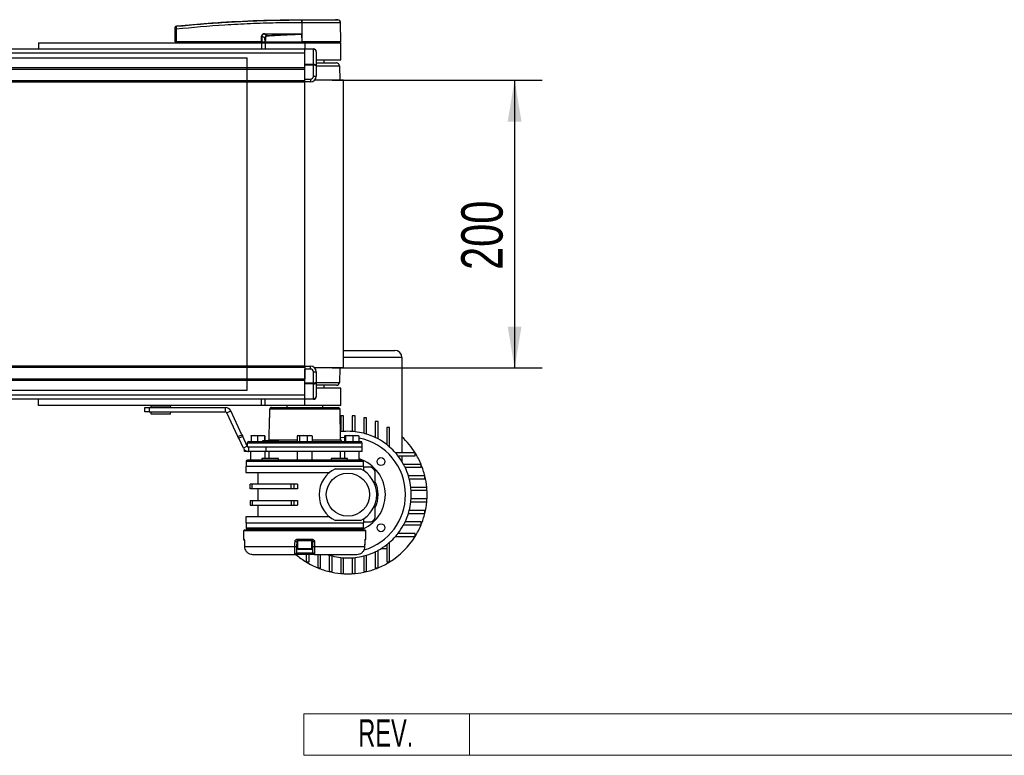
# Model space of a CAD drawing. Header units: millimetres. Extents: x 0 to 420, y 0 to 297.
# Tile 13 of 81: x 195 to 266, y 66 to 120. Entities that reach past the tile are written whole.
import ezdxf
from ezdxf.enums import TextEntityAlignment as Align

# ---------------------------------------------------------------- set-up
doc = ezdxf.new("R2010")
doc.units = ezdxf.units.MM
doc.layers.add('CARTIGLIO', color=140, linetype='Continuous')
doc.layers.add('QUOTE', color=174, linetype='Continuous')
doc.styles.add('SLDTEXTSTYLE0', font='TXT', dxfattribs={"width": 0.638298})
doc.styles.add('SLDTEXTSTYLE3', font='TXT', dxfattribs={"width": 0.75})
doc.dimstyles.new('SLDDIMSTYLE0', dxfattribs={"dimtxt": 3, "dimasz": 3, "dimexe": 0, "dimexo": 0.0625, "dimgap": 0.75, "dimtad": 1, "dimlfac": 9.583032, "dimrnd": 1e-09, "dimzin": 12, "dimdsep": 46, "dimtxsty": 'SLDTEXTSTYLE3', "dimsah": 1, "dimcen": 0.09, "dimadec": 0, "dimazin": 3, "dimtfac": 1, "dimtdec": 3, "dimtofl": 0, "dimtmove": 0, "dimatfit": 3, "dimfxl": 0, "dimfrac": 2, "dimtolj": 1, "dimtzin": 12, "dimarcsym": 0})

# ---------------------------------------------------------------- blocks, each defined once
blk = doc.blocks.new('SW_NOTE_0_27')
at = {"layer": 'CARTIGLIO', "color": 0, "insert": (2.34, 2.578), "char_height": 2, "attachment_point": 2, "style": 'SLDTEXTSTYLE0'}
blk.add_mtext('REV.', dxfattribs=at)
blk = doc.blocks.new('Cartiglio ALUSIC')
at = {"color": 161, "linetype": 'Continuous', "lineweight": 18}
for p, q in [((113.971, 150.999), (113.971, 153.999)), ((113.971, 153.999), (313.621, 153.999)), ((125.971, 153.999), (125.971, 150.999)), ((113.971, 150.999), (313.621, 150.999))]:
    blk.add_line(p, q, dxfattribs=at)
at = {"layer": 'CARTIGLIO', "color": 140}
blk.add_blockref('SW_NOTE_0_27', (117.568, 151.037), dxfattribs=at)
at = {"layer": 'CARTIGLIO', "color": 140, "style": 'SLDTEXTSTYLE0', "width": 0.638298}
for tag, height, p in [('AUTOATTR1', 3.5, (223.449, 133.7)), ('AUTOATTR2', 3.5, (221.929, 127.422)), ('AUTOATTR11', 3.5, (222.862, 121.411)), ('AUTOATTR8', 4, (219.244, 110.003)), ('AUTOATTR9', 4, (218.122, 100.423)), ('AUTOATTR0', 4, (249.033, 100.312))]:
    blk.add_attdef(tag, text='', height=height, dxfattribs=at).set_placement(p, align=Align.TOP_CENTER)
at = {"layer": 'CARTIGLIO', "color": 140}
for tag in ['AUTOATTR13', 'AUTOATTR12', 'AUTOATTR10', 'AUTOATTR7', 'AUTOATTR6', 'AUTOATTR5', 'AUTOATTR4', 'AUTOATTR3']:
    blk.add_attdef(tag, (0, 0), '', height=4, dxfattribs=at)
blk = doc.blocks.new('_D_4')
at = {"layer": 'QUOTE'}
for p, q in [((217.237, 115.124), (232.451, 115.124)), ((230.451, 115.124), (230.451, 94.254)), ((217.237, 94.254), (232.451, 94.254))]:
    blk.add_line(p, q, dxfattribs=at)
for points in [[(230.451, 115.124), (229.951, 112.124), (230.951, 112.124)], [(230.451, 94.254), (230.951, 97.254), (229.951, 97.254)]]:
    blk.add_solid(points, dxfattribs=at)
at = {"layer": 'QUOTE', "insert": (226.584, 101.364), "char_height": 3, "attachment_point": 1, "rotation": 90, "style": 'SLDTEXTSTYLE3'}
blk.add_mtext('200', dxfattribs=at)

msp = doc.modelspace()

# ---------------------------------------------------------------- linework, layer by layer
at = {"color": 7, "linetype": 'Continuous', "lineweight": 25}
for p, q in [((215.019, 119.2867), (215.0021, 119.2867)), ((215.019, 119.2867), (215.018, 117.8893)), ((215.0192, 119.5067), (215.0193, 119.5067)), ((217.6466, 119.4924), (217.4651, 119.5067)), ((217.8454, 117.8893), (217.8332, 119.2867)), ((205.846, 117.8893), (205.8541, 118.8237)), ((205.9306, 118.8237), (205.9224, 117.8893)), ((205.9304, 119.0448), (205.9303, 119.0448)), ((212.3429, 118.4813), (214.7917, 118.4813)), ((195.9322, 117.8371), (195.9322, 117.3895)), ((195.9322, 117.8371), (212.1066, 117.8371)), ((205.846, 117.8893), (205.9224, 117.8893)), ((205.8968, 117.8893), (205.8977, 117.8371)), ((212.1121, 117.8893), (205.9224, 117.8893)), ((205.9263, 117.8893), (205.9264, 117.8371)), ((212.1066, 117.8371), (212.1066, 117.3895)), ((212.1066, 117.8371), (212.3675, 117.8371)), ((212.1121, 117.8893), (212.1138, 118.3105)), ((212.1316, 117.8893), (212.1121, 117.8893)), ((212.1162, 117.8893), (212.1163, 117.8371)), ((212.1333, 118.3105), (212.1316, 117.8893)), ((212.1316, 117.8893), (212.3643, 117.8893)), ((212.3534, 118.1961), (212.1333, 118.3105)), ((212.1677, 117.8893), (212.1683, 117.8371)), ((212.3415, 118.4543), (212.525, 118.3589)), ((214.7904, 118.4543), (212.3415, 118.4543)), ((212.3675, 117.8371), (212.3675, 117.3895)), ((212.3675, 117.8371), (215.2371, 117.8371)), ((212.3723, 117.8893), (215.0175, 117.8893)), ((212.3886, 117.8893), (212.389, 117.8371)), ((215.0124, 118.4687), (215.0125, 118.4629)), ((215.0125, 118.4629), (215.0175, 117.8893)), ((215.018, 117.8893), (215.0175, 117.8893)), ((217.8454, 117.8893), (215.018, 117.8893)), ((215.0201, 117.8893), (215.0201, 117.8371)), ((215.2371, 117.8371), (217.8459, 117.8371)), ((215.2371, 117.8371), (215.2371, 117.3895)), ((217.7937, 117.8371), (217.7946, 117.8893)), ((217.8459, 116.5849), (217.8459, 117.8371)), ((58.7105, 117.1037), (215.2371, 117.1037)), ((176.2804, 117.3895), (215.2371, 117.3895)), ((215.2371, 117.3895), (215.8632, 117.3895)), ((215.2371, 117.3589), (215.2371, 117.3895)), ((215.8632, 117.3589), (215.2371, 117.3589)), ((215.2371, 116.2722), (215.2371, 117.3589)), ((215.8632, 117.3895), (215.8632, 117.3589)), ((215.8632, 116.2722), (215.8632, 117.3589)), ((216.0719, 117.1808), (216.0719, 116.1552)), ((216.0719, 116.3762), (217.5328, 116.3762)), ((216.0824, 116.5849), (217.8459, 116.5849)), ((216.6459, 116.3762), (216.6459, 116.5849)), ((58.7105, 116.0329), (215.2371, 116.0329)), ((58.7105, 115.9286), (215.2371, 115.9286)), ((215.2371, 116.2722), (215.8632, 116.2722)), ((215.2371, 116.1984), (215.2371, 116.2722)), ((215.8632, 116.1984), (215.2371, 116.1984)), ((215.2371, 115.1981), (215.2371, 116.1984)), ((215.2371, 115.0938), (215.2371, 115.9286)), ((215.8632, 116.2722), (215.8632, 116.1984)), ((215.8632, 115.4068), (215.8632, 116.1984)), ((216.0719, 116.1675), (217.7937, 116.1675)), ((216.0719, 116.1552), (216.0719, 115.4068)), ((217.8032, 115.124), (217.7937, 116.1675)), ((58.7105, 115.0938), (215.2371, 115.0938)), ((58.7105, 114.9894), (215.2371, 114.9894)), ((215.2371, 115.1981), (215.6545, 115.1981)), ((215.2371, 114.9894), (215.2371, 115.0938)), ((215.6545, 114.9894), (215.2371, 114.9894)), ((215.2371, 94.3883), (215.2371, 114.9894)), ((215.6545, 115.1981), (215.6545, 114.9894)), ((215.8632, 115.4068), (216.0719, 115.4068)), ((218.0546, 115.124), (215.9615, 115.124)), ((218.0546, 94.2538), (218.0546, 115.124)), ((218.0546, 95.5263), (221.7591, 95.5263)), ((222.2808, 95.0046), (218.0546, 95.0046)), ((222.2808, 95.0046), (222.2808, 88.0965)), ((215.2371, 94.3883), (58.7105, 94.3883)), ((215.2371, 94.284), (58.7105, 94.284)), ((215.2371, 94.3883), (215.6545, 94.3883)), ((215.2371, 94.3883), (215.2371, 94.284)), ((215.2371, 94.284), (215.2371, 93.4492)), ((215.6545, 94.1796), (215.6545, 94.3883)), ((218.0546, 94.2538), (215.9615, 94.2538)), ((217.7937, 93.2102), (217.8032, 94.2538)), ((215.6545, 94.1796), (215.2371, 94.1796)), ((215.2371, 93.1793), (215.2371, 94.1796)), ((215.8632, 93.9709), (216.0719, 93.9709)), ((215.8632, 93.1793), (215.8632, 93.9709)), ((216.0719, 93.9709), (216.0719, 93.2226)), ((215.2371, 93.4492), (58.7105, 93.4492)), ((215.2371, 93.3448), (58.7105, 93.3448)), ((215.2371, 93.1793), (215.8632, 93.1793)), ((215.2371, 93.1056), (215.2371, 93.1793)), ((215.8632, 93.1056), (215.2371, 93.1056)), ((215.2371, 92.0188), (215.2371, 93.1056)), ((215.8632, 93.1793), (215.8632, 93.1056)), ((215.8632, 92.0188), (215.8632, 93.1056)), ((216.0719, 93.2226), (216.0719, 92.197)), ((216.0719, 93.2102), (217.7937, 93.2102)), ((217.5328, 93.0015), (216.0719, 93.0015)), ((217.8459, 92.7928), (216.0824, 92.7928)), ((216.6459, 92.7928), (216.6459, 93.0015)), ((217.8459, 91.5406), (217.8459, 92.7928)), ((215.2371, 92.274), (58.7105, 92.274)), ((215.2371, 91.9883), (176.7165, 91.9883)), ((195.9322, 91.5406), (195.9322, 91.9883)), ((212.1066, 91.5406), (195.9322, 91.5406)), ((199.9475, 91.5406), (199.9475, 91.538)), ((200.7812, 91.538), (200.7812, 91.5406)), ((203.658, 91.0711), (203.658, 91.3841)), ((203.658, 91.3841), (203.9711, 91.3841)), ((203.9711, 91.3841), (203.9711, 91.0711)), ((203.9711, 91.3841), (209.4966, 91.3841)), ((204.0928, 91.5209), (204.087, 91.4113)), ((204.087, 91.4113), (205.5248, 91.4113)), ((204.1043, 91.5209), (204.0928, 91.5209)), ((205.519, 91.5209), (204.1043, 91.5209)), ((204.1192, 91.3893), (204.1079, 91.3893)), ((205.5039, 91.3893), (204.1192, 91.3893)), ((204.1693, 91.3893), (204.1693, 91.3841)), ((205.4424, 91.3841), (205.4424, 91.3893)), ((205.5248, 91.4113), (205.519, 91.5209)), ((209.4966, 91.0711), (209.4966, 91.3841)), ((212.1066, 91.5406), (212.1066, 91.9883)), ((212.3675, 91.5406), (212.1066, 91.5406)), ((212.3675, 91.5406), (212.3675, 91.9883)), ((215.2371, 91.5406), (212.3675, 91.5406)), ((212.8216, 91.3836), (217.6728, 91.3836)), ((213.9327, 91.5406), (213.9327, 91.3836)), ((215.2371, 92.0188), (215.8632, 92.0188)), ((215.2371, 91.9883), (215.2371, 92.0188)), ((215.8632, 91.9883), (215.2371, 91.9883)), ((215.2371, 91.5406), (215.2371, 91.9883)), ((217.8459, 91.5406), (215.2371, 91.5406)), ((215.8632, 92.0188), (215.8632, 91.9883)), ((216.5415, 91.3836), (216.5415, 91.5406)), ((203.9711, 91.0711), (203.658, 91.0711)), ((203.9711, 91.0711), (209.4966, 91.0711)), ((204.087, 91.0439), (204.0928, 90.9343)), ((205.5248, 91.0439), (204.087, 91.0439)), ((204.0928, 90.9343), (205.519, 90.9343)), ((204.1079, 91.0658), (205.5039, 91.0658)), ((204.1248, 90.9145), (204.1136, 90.9145)), ((205.4982, 90.9145), (204.1248, 90.9145)), ((204.1693, 91.0711), (204.1693, 91.0658)), ((205.4424, 91.0658), (205.4424, 91.0711)), ((205.519, 90.9343), (205.5248, 91.0439)), ((209.5912, 91.0108), (209.8749, 91.1431)), ((210.3971, 89.2826), (209.5912, 91.0108)), ((210.6808, 89.4149), (209.8749, 91.1431)), ((212.687, 90.8069), (212.6867, 90.807)), ((212.696, 91.2606), (212.6956, 91.2607)), ((217.798, 91.2606), (212.696, 91.2606)), ((217.8365, 89.0544), (217.798, 91.2606)), ((217.8459, 90.7859), (217.8459, 89.6321)), ((218.0546, 90.7859), (217.8459, 90.7859)), ((218.0546, 89.6511), (218.0546, 90.7859)), ((218.6807, 90.7859), (218.6807, 89.6511)), ((218.8894, 90.7859), (218.6807, 90.7859)), ((218.8894, 89.6321), (218.8894, 90.7859)), ((219.5155, 90.647), (219.5155, 89.516)), ((219.7242, 90.647), (219.5155, 90.647)), ((219.7242, 89.4568), (219.7242, 90.647)), ((212.6648, 90.6019), (212.6378, 89.0544)), ((212.6666, 90.6019), (212.6648, 90.6019)), ((220.3503, 90.3748), (220.3503, 89.2117)), ((220.559, 90.3748), (220.3503, 90.3748)), ((220.559, 89.1051), (220.559, 90.3748)), ((221.1851, 89.947), (221.1851, 88.6957)), ((221.3938, 89.947), (221.1851, 89.947)), ((221.3938, 88.5234), (221.3938, 89.947)), ((210.3971, 89.2826), (210.6808, 89.4149)), ((210.4567, 89.1548), (210.3971, 89.2826)), ((210.7404, 89.2871), (210.4567, 89.1548)), ((210.6808, 89.4149), (210.7404, 89.2871)), ((211.0729, 88.5742), (210.7404, 89.2871)), ((211.5802, 89.3487), (211.3482, 89.3216)), ((211.3482, 89.3216), (211.3482, 88.9313)), ((211.365, 89.3487), (211.5802, 89.3487)), ((211.8122, 89.3216), (211.5802, 89.3487)), ((211.5802, 89.3487), (212.061, 89.3487)), ((212.061, 89.3487), (211.8122, 89.3216)), ((211.8122, 89.3216), (211.8122, 88.9313)), ((212.3097, 89.3216), (212.061, 89.3487)), ((212.061, 89.3487), (212.3265, 89.3487)), ((212.3097, 89.3216), (212.3097, 88.9835)), ((212.3282, 89.3484), (212.3273, 89.3487)), ((212.3432, 89.3216), (212.3432, 88.9835)), ((214.6925, 89.3216), (214.6925, 88.9313)), ((214.7555, 89.3487), (214.7297, 89.3394)), ((214.7555, 89.3487), (214.7799, 89.3487)), ((214.7799, 89.3487), (215.1397, 89.3487)), ((215.1397, 89.3487), (214.8674, 89.3216)), ((214.8674, 89.3216), (214.8674, 88.9313)), ((215.4121, 89.3216), (215.1397, 89.3487)), ((215.1397, 89.3487), (215.5969, 89.3487)), ((215.5969, 89.3487), (215.4121, 89.3216)), ((215.4121, 89.3216), (215.4121, 88.9313)), ((215.7818, 89.3216), (215.5969, 89.3487)), ((215.5969, 89.3487), (215.7187, 89.3487)), ((215.7445, 89.3394), (215.7187, 89.3487)), ((215.7818, 89.3216), (215.7818, 88.9313)), ((217.8264, 89.6298), (217.8459, 89.6321)), ((218.1086, 89.3216), (218.1086, 88.9313)), ((218.1531, 89.3487), (218.4576, 89.3487)), ((218.4576, 89.3487), (218.1976, 89.3216)), ((218.1976, 89.3216), (218.1976, 88.9313)), ((218.7176, 89.3216), (218.4576, 89.3487)), ((218.4576, 89.3487), (218.933, 89.3487)), ((218.933, 89.3487), (218.7176, 89.3216)), ((218.7176, 89.3216), (218.7176, 88.9313)), ((219.1485, 89.3216), (218.933, 89.3487)), ((218.933, 89.3487), (219.1099, 89.3487)), ((219.1164, 89.3465), (219.1101, 89.3487)), ((219.1485, 89.3216), (219.1485, 88.9313)), ((210.7891, 88.4419), (210.4567, 89.1548)), ((211.0729, 88.5742), (210.7891, 88.4419)), ((211.0682, 88.8083), (211.0644, 88.5922)), ((219.406, 88.8083), (211.0682, 88.8083)), ((211.1674, 88.5139), (211.152, 88.5139)), ((211.1674, 88.5139), (211.1674, 88.2009)), ((212.4172, 88.5139), (211.1674, 88.5139)), ((211.1934, 88.9313), (219.2808, 88.9313)), ((212.1808, 88.9835), (212.1799, 88.9313)), ((212.1902, 88.9835), (212.1808, 88.9835)), ((212.1902, 88.9835), (212.1896, 88.9313)), ((212.286, 88.9835), (212.1902, 88.9835)), ((212.286, 88.9835), (212.2853, 88.9313)), ((212.321, 88.9835), (212.286, 88.9835)), ((212.321, 88.9835), (212.3213, 88.9313)), ((212.5713, 88.9835), (212.321, 88.9835)), ((219.4112, 88.5139), (212.4148, 88.5139)), ((212.4172, 88.5139), (212.4172, 88.2009)), ((219.4112, 88.5139), (212.4172, 88.5139)), ((212.5815, 88.9835), (212.5806, 88.9313)), ((212.5896, 88.9835), (212.5889, 88.9313)), ((212.6378, 89.0544), (214.6925, 89.0544)), ((212.6664, 88.9835), (212.6655, 88.9313)), ((212.6757, 88.9835), (212.6664, 88.9835)), ((212.6757, 88.9835), (212.6751, 88.9313)), ((212.7083, 88.9835), (212.6757, 88.9835)), ((212.7083, 88.9835), (212.7076, 88.9313)), ((212.7603, 88.9835), (212.7083, 88.9835)), ((212.7603, 88.9835), (212.7612, 88.9313)), ((212.833, 88.9835), (212.7603, 88.9835)), ((212.833, 88.9835), (212.8338, 88.9313)), ((212.8354, 88.9835), (212.833, 88.9835)), ((212.8364, 88.9313), (212.8354, 88.9835)), ((213.3296, 88.9313), (213.3287, 88.9835)), ((215.7818, 89.0544), (217.8365, 89.0544)), ((219.4112, 88.5139), (219.406, 88.8083)), ((219.4112, 88.2009), (219.4112, 88.5139)), ((210.8715, 88.2009), (210.8715, 88.3278)), ((210.9758, 88.2009), (210.8715, 88.2009)), ((210.9758, 88.2515), (210.9758, 88.2009)), ((211.1674, 88.2009), (210.9758, 88.2009)), ((212.4172, 88.2009), (211.1674, 88.2009)), ((211.2979, 88.2009), (211.2979, 87.5748)), ((212.3622, 87.6791), (212.3622, 88.2009)), ((219.4112, 88.2009), (212.4172, 88.2009)), ((212.6347, 88.2009), (212.6347, 87.6791)), ((214.6893, 88.2009), (214.6893, 87.5748)), ((215.785, 87.5748), (215.785, 88.2009)), ((217.8395, 87.6791), (217.8395, 88.2009)), ((218.112, 88.2009), (218.112, 87.6791)), ((219.1764, 87.5748), (219.1764, 88.2009)), ((223.2443, 88.0965), (221.8207, 88.0965)), ((221.993, 87.8878), (223.2443, 87.8878)), ((222.2808, 87.8878), (222.2808, 87.4721)), ((223.2443, 87.8878), (223.2443, 88.0965)), ((210.9587, 87.1052), (210.9587, 86.6878)), ((219.5155, 87.1052), (210.9587, 87.1052)), ((210.9848, 87.4704), (210.9848, 87.1052)), ((219.4894, 87.4704), (210.9848, 87.4704)), ((212.1283, 87.6791), (212.1283, 87.5748)), ((213.3284, 87.6791), (212.1283, 87.6791)), ((213.3284, 87.5748), (213.3284, 87.6791)), ((217.1459, 87.6791), (217.1459, 87.5748)), ((218.3459, 87.6791), (217.1459, 87.6791)), ((218.3459, 87.5748), (218.3459, 87.6791)), ((219.4894, 87.1052), (219.4894, 87.4704)), ((219.5155, 86.8134), (219.5155, 87.1052)), ((223.6721, 87.2617), (222.4024, 87.2617)), ((223.6721, 87.053), (223.6721, 87.2617)), ((210.9587, 86.6878), (217.0487, 86.6878)), ((211.8457, 86.6878), (211.8457, 85.8321)), ((217.4579, 86.9487), (219.2774, 86.9487)), ((222.509, 87.053), (223.6721, 87.053)), ((223.9443, 86.4269), (222.7541, 86.4269)), ((223.9443, 86.2182), (223.9443, 86.4269)), ((211.2718, 85.4982), (211.2718, 85.8321)), ((211.4265, 85.8321), (211.2718, 85.8321)), ((211.4265, 85.4982), (211.4265, 85.8321)), ((214.2584, 85.8321), (211.4265, 85.8321)), ((214.2584, 85.4982), (214.2584, 85.8321)), ((214.4466, 85.8321), (214.2584, 85.8321)), ((214.4466, 85.8321), (214.4466, 85.4982)), ((214.724, 85.8321), (214.4466, 85.8321)), ((214.724, 85.8321), (214.724, 85.4982)), ((222.8133, 86.2182), (223.9443, 86.2182)), ((211.4265, 85.4982), (211.2718, 85.4982)), ((214.2584, 85.4982), (211.4265, 85.4982)), ((211.8457, 85.4982), (211.8457, 84.6425)), ((214.4466, 85.4982), (214.2584, 85.4982)), ((214.724, 85.4982), (214.4466, 85.4982)), ((224.0832, 85.5921), (222.9294, 85.5921)), ((222.9484, 85.3834), (224.0832, 85.3834)), ((224.0832, 85.3834), (224.0832, 85.5921)), ((211.2718, 84.6425), (211.2718, 84.3086)), ((211.2718, 84.6425), (211.4265, 84.6425)), ((211.2718, 84.3086), (211.4265, 84.3086)), ((211.4265, 84.6425), (211.4265, 84.3086)), ((211.4265, 84.6425), (214.2584, 84.6425)), ((211.4265, 84.3086), (214.2584, 84.3086)), ((211.8457, 84.3086), (211.8457, 83.4529)), ((214.2584, 84.6425), (214.2584, 84.3086)), ((214.2584, 84.6425), (214.4466, 84.6425)), ((214.2584, 84.3086), (214.4466, 84.3086)), ((214.4466, 84.6425), (214.4466, 84.3086)), ((214.4466, 84.6425), (214.724, 84.6425)), ((214.4466, 84.3086), (214.724, 84.3086)), ((214.724, 84.6425), (214.724, 84.3086)), ((222.9294, 84.5486), (224.0832, 84.5486)), ((224.0832, 84.7573), (222.9484, 84.7573)), ((224.0832, 84.5486), (224.0832, 84.7573)), ((222.7541, 83.7138), (223.9443, 83.7138)), ((223.9443, 83.9225), (222.8133, 83.9225)), ((223.9443, 83.7138), (223.9443, 83.9225)), ((210.9587, 83.4529), (210.9587, 83.0355)), ((217.0487, 83.4529), (210.9587, 83.4529)), ((210.9587, 83.0355), (215.2371, 83.0355)), ((210.9848, 83.0355), (210.9848, 82.6703)), ((215.2371, 83.0355), (219.5155, 83.0355)), ((219.2774, 83.192), (217.4579, 83.192)), ((219.4894, 82.6703), (219.4894, 83.0355)), ((219.5155, 83.0355), (219.5155, 83.3273)), ((222.4024, 82.879), (223.6721, 82.879)), ((223.6721, 83.0877), (222.509, 83.0877)), ((223.6721, 82.879), (223.6721, 83.0877)), ((210.8027, 82.4616), (210.8081, 81.8346)), ((210.8027, 82.4616), (219.6716, 82.4616)), ((210.8544, 82.5138), (210.8544, 82.4616)), ((210.8544, 82.5138), (219.6199, 82.5138)), ((210.9848, 82.6703), (219.4894, 82.6703)), ((211.2979, 82.5659), (211.2979, 82.5138)), ((212.1283, 82.5659), (212.1283, 82.5138)), ((213.3284, 82.5138), (213.3284, 82.5659)), ((214.6893, 82.5659), (214.6893, 82.5138)), ((215.785, 82.5138), (215.785, 82.5659)), ((217.1459, 82.5659), (217.1459, 82.5138)), ((218.3459, 82.5138), (218.3459, 82.5659)), ((219.1764, 82.5138), (219.1764, 82.5659)), ((219.6199, 82.4616), (219.6199, 82.5138)), ((219.6661, 81.8346), (219.6716, 82.4616)), ((223.2443, 82.2529), (221.993, 82.2529)), ((223.2443, 82.0442), (223.2443, 82.2529)), ((210.8081, 81.8346), (210.8417, 81.8346)), ((210.8646, 81.6804), (210.8659, 81.6808)), ((210.8654, 81.6802), (210.8697, 81.3086)), ((214.6535, 81.6799), (214.647, 81.3078)), ((214.7154, 81.6799), (214.6535, 81.6799)), ((214.6929, 81.8346), (215.7814, 81.8346)), ((215.7686, 81.7311), (214.7057, 81.7311)), ((214.7154, 81.7311), (214.7154, 81.1676)), ((215.7589, 81.1676), (215.7589, 81.7311)), ((215.8207, 81.6799), (215.7589, 81.6799)), ((215.8272, 81.3078), (215.8207, 81.6799)), ((219.6045, 81.3082), (219.6089, 81.6802)), ((219.6084, 81.6808), (219.6097, 81.6804)), ((219.6325, 81.8346), (219.6661, 81.8346)), ((221.1851, 81.445), (221.1851, 80.1937)), ((221.3938, 80.1937), (221.3938, 81.6173)), ((221.8207, 82.0442), (223.2443, 82.0442)), ((210.8697, 81.3084), (210.8697, 81.3082)), ((210.8702, 81.3087), (214.5259, 81.3087)), ((211.4513, 80.7398), (214.5346, 80.7398)), ((215.9397, 80.7398), (214.5346, 80.7398)), ((214.6389, 80.8423), (215.8353, 80.8423)), ((214.7154, 81.1676), (215.7485, 81.1676)), ((215.6963, 81.105), (214.778, 81.105)), ((215.3415, 80.7398), (215.3415, 80.1937)), ((215.5502, 80.1937), (215.5502, 80.7398)), ((215.7485, 81.1676), (215.7589, 81.1676)), ((215.9397, 80.7398), (219.023, 80.7398)), ((215.9483, 81.3087), (219.604, 81.3087)), ((216.1763, 80.7398), (216.1763, 79.7659)), ((216.385, 79.7659), (216.385, 80.7398)), ((217.0111, 80.6839), (217.0111, 79.4937)), ((219.7242, 79.4937), (219.7242, 80.6839)), ((220.3503, 80.929), (220.3503, 79.7659)), ((220.559, 79.7659), (220.559, 81.0356)), ((220.7694, 81.1572), (221.1851, 81.1572)), ((215.3415, 80.1937), (215.5502, 80.1937)), ((217.2198, 79.4937), (217.2198, 80.6247)), ((217.8459, 80.5086), (217.8459, 79.3548)), ((218.0546, 79.3548), (218.0546, 80.4896)), ((218.6807, 80.4896), (218.6807, 79.3548)), ((218.8894, 79.3548), (218.8894, 80.5086)), ((219.5155, 80.6247), (219.5155, 79.4937)), ((221.1851, 80.1937), (221.3938, 80.1937)), ((216.1763, 79.7659), (216.385, 79.7659)), ((217.0111, 79.4937), (217.2198, 79.4937)), ((217.8459, 79.3548), (218.0546, 79.3548)), ((218.6807, 79.3548), (218.8894, 79.3548)), ((219.5155, 79.4937), (219.7242, 79.4937)), ((220.3503, 79.7659), (220.559, 79.7659))]:
    msp.add_line(p, q, dxfattribs=at)
at = {"color": 7, "linetype": 'Continuous'}
for p, q in [((62.8845, 116.7414), (211.0631, 116.7414)), ((211.0631, 92.6363), (211.0631, 116.7414)), ((62.8845, 92.6363), (211.0631, 92.6363))]:
    msp.add_line(p, q, dxfattribs=at)
at = {"color": 7, "linetype": 'Continuous', "lineweight": 25, "flags": 128}
for points in [[(214.7904, 118.4543), (214.9148, 118.4592), (215.0125, 118.4629)], [(212.6956, 91.2607), (212.6894, 90.9431), (212.6867, 90.807)], [(212.696, 91.2606), (212.694, 91.1562), (212.687, 90.8069)], [(217.8337, 89.2101), (217.8795, 89.2158), (218.1086, 89.2364)], [(210.8654, 81.6802), (210.8647, 81.6804), (210.8646, 81.6804)], [(210.8659, 81.6808), (210.8683, 81.4721), (210.8702, 81.3087)], [(214.5259, 81.3087), (214.5296, 81.5174), (214.5326, 81.6808)], [(215.9417, 81.6808), (215.9454, 81.4721), (215.9483, 81.3087)], [(219.604, 81.3087), (219.6064, 81.5174), (219.6084, 81.6808)], [(219.6097, 81.6804), (219.6095, 81.6804), (219.6089, 81.6802)], [(210.8697, 81.3082), (210.8691, 81.3083), (210.8702, 81.3087)], [(219.604, 81.3087), (219.6052, 81.3083), (219.6045, 81.3082)]]:
    msp.add_lwpolyline(points, dxfattribs=at)
at = {"color": 7, "linetype": 'Continuous', "lineweight": 25}
for centre, radius in [((220.7657, 87.4684), 0.287), ((218.3677, 85.0704), 1.5653), ((220.7657, 82.6723), 0.287)]:
    msp.add_circle(centre, radius, dxfattribs=at)
for centre, radius, start, end in [((215.7859, 119.3308), 0.7851, 168.120168, 183.219012), ((219.2511, 119.0098), 4.2609, 173.303191, 173.496611), ((215.803, 119.3303), 0.7852, 168.081743, 183.180073), ((217.6246, 119.2848), 0.2087, 0.500011, 83.923128), ((205.8924, 116.5134), 2.3105, 89.051899, 90.948101), ((205.9384, 118.946), 0.0832, 96.104195, 179.384141), ((212.1267, 118.4785), 0.2162, 353.585658, 0.74759), ((214.5755, 118.4785), 0.2162, 353.585658, 0.74759), ((212.1235, 120.9683), 2.6578, 269.78976, 270.21024), ((140.4508, 114.8755), 72.1583, 2.731259, 2.766996), ((215.8632, 117.1808), 0.2087, 0, 90), ((217.5328, 116.1675), 0.2087, 0, 90), ((215.6545, 115.4068), 0.2087, 270, 0), ((215.6545, 115.4068), 0.4174, 270, 0), ((221.7591, 95.0046), 0.5218, 0, 90), ((215.6545, 93.9709), 0.4174, 0, 90), ((215.6545, 93.9709), 0.2087, 0, 90), ((217.5328, 93.2102), 0.2087, 270, 0), ((215.8632, 92.197), 0.2087, 270, 0), ((204.1079, 91.4102), 0.0209, 177, 270), ((204.1136, 91.5198), 0.0209, 90, 177), ((205.4982, 91.5198), 0.0209, 3, 90), ((205.5039, 91.4102), 0.0209, 270, 3), ((209.4966, 90.9667), 0.4174, 25, 90), ((217.6728, 91.2584), 0.1252, 1, 90), ((204.1079, 91.045), 0.0209, 90, 183), ((204.1136, 90.9354), 0.0209, 183, 270), ((205.4982, 90.9354), 0.0209, 270, 357), ((205.5039, 91.045), 0.0209, 357, 90), ((209.4966, 90.9667), 0.1044, 25, 90), ((212.7188, 90.601), 0.0522, 156.033714, 179.001595), ((218.3677, 85.0704), 4.5914, 93.909564, 96.524979), ((218.3677, 85.0704), 4.5914, 86.090436, 93.909564), ((218.3677, 85.0704), 4.5914, 83.475021, 86.090436), ((218.3677, 85.0704), 4.5914, 75.522488, 83.475021), ((218.3677, 85.0704), 4.5914, 72.815204, 75.522488), ((218.3677, 85.0704), 4.5914, 64.416998, 72.815204), ((218.3677, 85.0704), 4.5914, 61.492569, 64.416998), ((218.3677, 85.0704), 5.7393, 31.821369, 47.014114), ((211.1934, 88.8061), 0.1252, 90, 179), ((212.5126, 89.0566), 0.1252, 324.314665, 359), ((217.9617, 89.0566), 0.1252, 181, 270), ((218.3677, 85.0704), 4.174, 0, 79.218646), ((219.2808, 88.8061), 0.1252, 1, 90), ((218.3677, 85.0704), 4.5914, 52.147097, 61.492569), ((218.3677, 85.0704), 4.5914, 48.769423, 52.147097), ((218.3677, 85.0704), 4.5914, 41.230577, 48.769423), ((218.3677, 85.0704), 4.5914, 37.852903, 41.230577), ((218.3677, 85.0704), 4.5914, 28.507431, 37.852903), ((218.3677, 85.0704), 5.7393, 22.446351, 31.821369), ((211.0892, 87.4704), 0.1044, 90, 180), ((218.3677, 85.0704), 2.7131, 0, 72.657865), ((219.3851, 87.4704), 0.1044, 0, 90), ((218.3677, 85.0704), 4.5914, 25.583002, 28.507431), ((218.3677, 85.0704), 5.7393, 13.672018, 22.446351), ((218.3677, 85.0704), 2.087, 115.841933, 244.158067), ((218.3677, 85.0704), 2.087, 295.841933, 64.158067), ((218.3677, 85.0704), 2.6088, 40.535802, 49.464198), ((218.3677, 85.0704), 4.5914, 17.184796, 25.583002), ((218.3677, 85.0704), 4.5914, 14.477512, 17.184796), ((218.3677, 85.0704), 5.7393, 5.215909, 13.672018), ((218.3677, 85.0704), 2.1914, 334.791235, 25.208765), ((218.3677, 85.0704), 4.5914, 6.524979, 14.477512), ((218.3677, 85.0704), 2.7131, 289.557214, 0), ((218.3677, 85.0704), 4.174, 286.403256, 0), ((218.3677, 85.0704), 4.5914, 3.909564, 6.524979), ((218.3677, 85.0704), 4.5914, 356.090436, 3.909564), ((218.3677, 85.0704), 5.7393, 354.784091, 5.215909), ((218.3677, 85.0704), 4.5914, 345.522488, 353.475021), ((218.3677, 85.0704), 4.5914, 353.475021, 356.090436), ((218.3677, 85.0704), 5.7393, 346.327982, 354.784091), ((218.3677, 85.0704), 4.5914, 334.416998, 342.815204), ((218.3677, 85.0704), 4.5914, 342.815204, 345.522488), ((218.3677, 85.0704), 5.7393, 337.553649, 346.327982), ((218.3677, 85.0704), 2.6088, 310.535802, 319.464198), ((218.3677, 85.0704), 4.5914, 322.147097, 331.492569), ((218.3677, 85.0704), 4.5914, 331.492569, 334.416998), ((218.3677, 85.0704), 5.7393, 328.178631, 337.553649), ((211.0892, 82.6703), 0.1044, 180, 270), ((219.3851, 82.6703), 0.1044, 270, 0), ((218.3677, 85.0704), 4.5914, 318.769423, 322.147097), ((210.9125, 81.8355), 0.1044, 180.5, 239.656256), ((210.9466, 81.8354), 0.105, 180.483929, 208.017591), ((214.6135, 84.3999), 2.7204, 268.294895, 270.84236), ((214.9123, 81.8092), 0.2209, 173.421252, 200.711868), ((215.5619, 81.8092), 0.2209, 339.288132, 6.578748), ((215.8607, 84.3999), 2.7204, 269.15764, 271.705105), ((219.5618, 81.8355), 0.1044, 300.228465, 359.5), ((219.5276, 81.8354), 0.105, 332.086988, 359.516), ((218.3677, 85.0704), 4.5914, 298.507431, 307.852903), ((218.3677, 85.0704), 4.5914, 307.852903, 311.230577), ((218.3677, 85.0704), 4.5914, 311.230577, 318.769423), ((218.3677, 85.0704), 5.7393, 301.821369, 328.178631), ((214.6069, 84.0254), 2.7179, 268.292536, 270.845926), ((214.5346, 80.8441), 0.1044, 270, 359), ((218.3677, 85.0704), 5.7393, 228.985668, 238.178631), ((214.778, 81.1676), 0.0626, 180, 270), ((215.6963, 81.1676), 0.0626, 270, 0), ((215.8673, 84.0254), 2.7179, 269.154074, 271.707464), ((215.9397, 80.8441), 0.1044, 181, 270), ((218.3677, 85.0704), 4.5914, 250.592957, 252.815204), ((218.3677, 85.0704), 4.5914, 252.815204, 255.522488), ((218.3677, 85.0704), 4.5914, 284.477512, 287.184796), ((218.3677, 85.0704), 4.5914, 287.184796, 295.583002), ((218.3677, 85.0704), 4.5914, 295.583002, 298.507431), ((218.3677, 85.0704), 5.7393, 238.178631, 247.553649), ((218.3677, 85.0704), 4.5914, 255.522488, 263.475021), ((218.3677, 85.0704), 4.5914, 263.475021, 266.090436), ((218.3677, 85.0704), 4.5914, 266.090436, 273.909564), ((218.3677, 85.0704), 4.5914, 273.909564, 276.524979), ((218.3677, 85.0704), 4.5914, 276.524979, 284.477512), ((218.3677, 85.0704), 5.7393, 292.446351, 301.821369), ((218.3677, 85.0704), 5.7393, 247.553649, 256.327982), ((218.3677, 85.0704), 5.7393, 256.327982, 264.784091), ((218.3677, 85.0704), 5.7393, 264.784091, 275.215909), ((218.3677, 85.0704), 5.7393, 275.215909, 283.672018), ((218.3677, 85.0704), 5.7393, 283.672018, 292.446351)]:
    msp.add_arc(centre, radius, start, end, dxfattribs=at)
for centre, major_axis, ratio, start_param, end_param in [((212.4841, 118.2042), (0.3548, -0.1745), 0.6067254, 2.2520057, 3.4288926), ((212.4814, 118.2044), (0.3357, -0.1662), 0.5569608, 2.2532184, 3.4301053), ((212.6115, 118.1368), (0.2391, -0.1272), 0.7705823, 2.3011388, 3.4780257), ((212.6115, 118.1373), (0.2087, -0.1103), 0.6630178, 2.2990506, 3.4759374), ((215.8632, 117.1808), (0.2087, 0), 0.8535534, 0, 1.5707963), ((215.8632, 116.1552), (0.2087, 0), 0.5606602, 0, 1.5707963), ((215.8632, 116.1552), (0.2087, 0), 0.2071068, 0, 1.5707963), ((215.8632, 93.2226), (0.2087, 0), 0.2071068, 4.712389, 6.2831853), ((215.8632, 93.2226), (0.2087, 0), 0.5606602, 4.712389, 6.2831853), ((215.8632, 92.197), (0.2087, 0), 0.8535534, 4.712389, 6.2831853)]:
    msp.add_ellipse(centre, major_axis=major_axis, ratio=ratio, start_param=start_param, end_param=end_param, dxfattribs=at)
for points, knots in [([(205.9296, 119.0287), (207.1047, 119.136), (208.8957, 119.2994), (211.309, 119.4196), (213.1637, 119.4834), (214.3982, 119.4833), (215.0176, 119.4924), (215.0176, 119.4924)], [0, 0, 0, 0, 0.3887669, 0.5925279, 0.7962893, 0.9999993, 1, 1, 1, 1]), ([(205.9304, 119.0448), (205.9654, 119.0483), (206.1817, 119.0703), (207.1309, 119.1629), (209.0811, 119.3222), (211.8949, 119.4753), (213.9773, 119.4963), (215.0192, 119.5067)], [0, 0, 0, 0, 0.0117013, 0.0722088, 0.3141935, 0.6568871, 1, 1, 1, 1]), ([(215.0021, 119.2867), (214.3853, 119.2829), (213.1518, 119.2752), (211.3022, 119.2148), (208.8927, 119.0937), (207.1044, 118.9307), (205.9306, 118.8237)], [0, 0, 0, 0, 0.2036202, 0.4072406, 0.6109477, 1, 1, 1, 1]), ([(215.0176, 119.4924), (215.0176, 119.4924), (215.0233, 119.4924), (215.029, 119.4924), (215.0347, 119.4924)], [0, 0, 0, 0, 0.0003655, 1, 1, 1, 1]), ([(217.8332, 119.2867), (217.8263, 119.2867), (217.8123, 119.2867), (217.6991, 119.2868), (217.52, 119.2866), (217.2766, 119.2867), (216.9732, 119.2867), (216.6234, 119.2866), (216.2309, 119.2868), (215.8266, 119.2867), (215.4172, 119.2867), (215.1527, 119.2867), (215.019, 119.2867)], [0, 0, 0, 0, 0.100465, 0.2038434, 0.3043094, 0.4076889, 0.5081552, 0.611535, 0.7120023, 0.8153833, 0.9066108, 1, 1, 1, 1]), ([(215.0193, 119.5067), (215.1742, 119.5067), (215.4845, 119.5067), (215.9417, 119.5067), (216.3666, 119.5067), (216.7444, 119.5067), (217.0556, 119.5067), (217.2878, 119.5067), (217.4378, 119.5067), (217.456, 119.5067), (217.4651, 119.5067)], [0, 0, 0, 0, 0.1248804, 0.2501396, 0.3746494, 0.4998125, 0.6247642, 0.7495577, 0.8749238, 1, 1, 1, 1]), ([(215.0347, 119.4924), (215.1574, 119.4924), (215.4027, 119.4924), (215.781, 119.4924), (216.1574, 119.4924), (216.5206, 119.4923), (216.8466, 119.4924), (217.1278, 119.4924), (217.3545, 119.4924), (217.521, 119.4925), (217.6264, 119.4924), (217.6399, 119.4924), (217.6466, 119.4924)], [0, 0, 0, 0, 0.0923036, 0.1846071, 0.2865385, 0.3884688, 0.490398, 0.5923288, 0.694247, 0.7961664, 0.8980845, 1, 1, 1, 1]), ([(205.8541, 118.8237), (205.8542, 118.8286), (205.8543, 118.8475), (205.8546, 118.8796), (205.8549, 118.9138), (205.8551, 118.9387), (205.8552, 118.9442), (205.8552, 118.9469)], [0, 0, 0, 0, 0.0821077, 0.3116546, 0.5407071, 0.7703697, 1, 1, 1, 1]), ([(205.8552, 118.9469), (205.8553, 118.9529), (205.8553, 118.9611), (205.8553, 118.9621), (205.8553, 118.9624)], [0, 0, 0, 0, 0.7365741, 1, 1, 1, 1]), ([(205.8553, 118.9624), (205.8555, 118.9653), (205.856, 118.9777), (205.8624, 118.9991), (205.8792, 119.0222), (205.9026, 119.0391), (205.921, 119.0429), (205.9303, 119.0448)], [0, 0, 0, 0, 0.0716067, 0.3068114, 0.5378745, 0.7689372, 1, 1, 1, 1]), ([(205.9296, 119.0287), (205.929, 119.0241), (205.9278, 119.0149), (205.9273, 118.9734), (205.9279, 118.9166), (205.9293, 118.8633), (205.9303, 118.8319), (205.9306, 118.8237)], [0, 0, 0, 0, 0.2296881, 0.4595969, 0.6887793, 0.9180889, 1, 1, 1, 1]), ([(205.9303, 119.0448), (205.9302, 119.0445), (205.93, 119.0433), (205.9298, 119.0349), (205.9296, 119.0287)], [0, 0, 0, 0, 0.2638842, 1, 1, 1, 1]), ([(214.7917, 118.4813), (214.813, 118.4811), (214.8762, 118.4805), (214.9505, 118.4807), (215.002, 118.4707), (215.0124, 118.4687)], [0, 0, 0, 0, 0.2892673, 0.8568296, 1, 1, 1, 1]), ([(212.3534, 118.1961), (212.3595, 118.1961), (212.3705, 118.1961), (212.3843, 118.1961), (212.3903, 118.1961)], [0, 0, 0, 0, 0.56, 1, 1, 1, 1]), ([(212.3643, 117.8893), (212.3609, 117.9465), (212.3549, 118.0486), (212.3539, 118.1511), (212.3534, 118.1961)], [0, 0, 0, 0, 0.560586, 1, 1, 1, 1]), ([(212.3643, 117.8893), (212.365, 117.8893), (212.3667, 117.8893), (212.3695, 117.8893), (212.3715, 117.8893), (212.3723, 117.8893)], [0, 0, 0, 0, 0.3193957, 0.7481913, 1, 1, 1, 1]), ([(212.3903, 118.1961), (212.3887, 118.1388), (212.3858, 118.0363), (212.3764, 117.9343), (212.3723, 117.8893)], [0, 0, 0, 0, 0.55939227, 1, 1, 1, 1]), ([(212.525, 118.3589), (212.9478, 118.3781), (213.7029, 118.4122), (214.4581, 118.4414), (214.7904, 118.4543)], [0, 0, 0, 0, 0.5599741, 1, 1, 1, 1]), ([(215.0125, 118.4629), (214.5487, 118.432), (213.7206, 118.3767), (212.8918, 118.3331), (212.5272, 118.314)], [0, 0, 0, 0, 0.5600269, 1, 1, 1, 1]), ([(212.8216, 91.3836), (212.8074, 91.3822), (212.7789, 91.3794), (212.7411, 91.3575), (212.7127, 91.3253), (212.6984, 91.2908), (212.6966, 91.2687), (212.696, 91.2606)], [0, 0, 0, 0, 0.2189584, 0.4381181, 0.6570378, 0.8747776, 1, 1, 1, 1]), ([(212.687, 90.8069), (212.6863, 90.7836), (212.6848, 90.7367), (212.6794, 90.675), (212.6735, 90.6287), (212.6689, 90.6051), (212.6672, 90.6027), (212.6666, 90.6019)], [0, 0, 0, 0, 0.2140331, 0.4289877, 0.6464901, 0.8661248, 1, 1, 1, 1]), ([(212.6866, 90.807), (212.6866, 90.806), (212.6864, 90.7809), (212.6838, 90.731), (212.6783, 90.6684), (212.6735, 90.6337), (212.6706, 90.6198), (212.6707, 90.6201), (212.6707, 90.6202)], [0, 0, 0, 0, 0.0115449, 0.2765138, 0.5475708, 0.8217766, 0.9533142, 1, 1, 1, 1]), ([(211.3482, 89.3216), (211.3485, 89.3225), (211.354, 89.3391), (211.3596, 89.344), (211.365, 89.3487)], [0, 0, 0, 0, 0.0529743, 1, 1, 1, 1]), ([(212.3265, 89.3487), (212.3211, 89.344), (212.3155, 89.3391), (212.31, 89.3225), (212.3097, 89.3216)], [0, 0, 0, 0, 0.9470257, 1, 1, 1, 1]), ([(212.3432, 89.3216), (212.3421, 89.325), (212.3365, 89.3412), (212.3309, 89.3454), (212.3265, 89.3487)], [0, 0, 0, 0, 0.2061857, 1, 1, 1, 1]), ([(214.7799, 89.3487), (214.7567, 89.3454), (214.7273, 89.3412), (214.6984, 89.325), (214.6925, 89.3216)], [0, 0, 0, 0, 0.7938143, 1, 1, 1, 1]), ([(214.8674, 89.3216), (214.8659, 89.3225), (214.8371, 89.3391), (214.8077, 89.344), (214.7799, 89.3487)], [0, 0, 0, 0, 0.0529743, 1, 1, 1, 1]), ([(215.7435, 89.3342), (215.7548, 89.3322), (215.7676, 89.3299), (215.7802, 89.3225), (215.7818, 89.3216)], [0, 0, 0, 0, 0.87901096, 1, 1, 1, 1]), ([(218.1531, 89.3487), (218.1413, 89.3454), (218.1263, 89.3412), (218.1116, 89.325), (218.1086, 89.3216)], [0, 0, 0, 0, 0.7938143, 1, 1, 1, 1]), ([(218.1976, 89.3216), (218.1969, 89.3225), (218.1822, 89.3391), (218.1673, 89.344), (218.1531, 89.3487)], [0, 0, 0, 0, 0.0529743, 1, 1, 1, 1]), ([(219.1039, 89.3487), (219.1181, 89.344), (219.133, 89.3391), (219.1477, 89.3225), (219.1485, 89.3216)], [0, 0, 0, 0, 0.9470257, 1, 1, 1, 1]), ([(212.6575, 88.9835), (212.6416, 88.9835), (212.6168, 88.9835), (212.5968, 88.9835), (212.5896, 88.9835)], [0, 0, 0, 0, 0.6398148, 1, 1, 1, 1]), ([(213.3249, 88.9835), (213.3262, 88.9835), (213.3322, 88.9835), (213.307, 88.9835), (213.2486, 88.9835), (213.1551, 88.9835), (213.047, 88.9835), (212.9434, 88.9835), (212.8852, 88.9835), (212.863, 88.9835)], [0, 0, 0, 0, 0.0442813, 0.2167888, 0.3904022, 0.5393631, 0.7118305, 0.889817, 1, 1, 1, 1]), ([(212.3041, 87.5748), (212.181, 87.5748), (211.9346, 87.5748), (211.6352, 87.5748), (211.3936, 87.5748), (211.2199, 87.5748), (211.1096, 87.5748), (211.096, 87.5748), (211.0892, 87.5748)], [0, 0, 0, 0, 0.1666184, 0.3334012, 0.5, 0.6666141, 0.8334009, 1, 1, 1, 1]), ([(218.1702, 87.5748), (218.0374, 87.5748), (217.7717, 87.5748), (217.3164, 87.5748), (216.8291, 87.5748), (216.3137, 87.5748), (215.7801, 87.5748), (215.2371, 87.5748), (214.6941, 87.5748), (214.1605, 87.5748), (213.6451, 87.5748), (213.1578, 87.5748), (212.7025, 87.5748), (212.4368, 87.5748), (212.3041, 87.5748)], [0, 0, 0, 0, 0.08330903, 0.16670044, 0.25, 0.33330725, 0.41670064, 0.50000002, 0.58330727, 0.66670065, 0.75000003, 0.83330728, 0.91669474, 1, 1, 1, 1]), ([(219.3851, 87.5748), (219.3782, 87.5748), (219.3646, 87.5748), (219.2543, 87.5748), (219.0806, 87.5748), (218.839, 87.5748), (218.5396, 87.5748), (218.2933, 87.5748), (218.1702, 87.5748)], [0, 0, 0, 0, 0.1666145, 0.3334013, 0.5000001, 0.6666146, 0.8333895, 1, 1, 1, 1]), ([(220.0632, 87.053), (219.8875, 87.053), (219.7099, 87.053), (219.5176, 87.053), (219.5155, 87.053)], [0, 0, 0, 0, 0.98917197, 1, 1, 1, 1]), ([(220.3503, 86.0037), (220.3503, 86.1346), (220.3503, 86.3977), (220.3503, 86.6428), (220.3503, 86.7659)], [0, 0, 0, 0, 0.4978886, 1, 1, 1, 1]), ([(220.3503, 83.3748), (220.3503, 83.497), (220.3503, 83.7421), (220.3503, 84.0051), (220.3503, 84.137)], [0, 0, 0, 0, 0.4983885, 1, 1, 1, 1]), ([(219.5155, 83.0877), (219.6409, 83.0877), (219.8281, 83.0877), (220.0048, 83.0877), (220.0632, 83.0877)], [0, 0, 0, 0, 0.6700494, 1, 1, 1, 1]), ([(211.0892, 82.5659), (211.0934, 82.5659), (211.102, 82.5659), (211.1703, 82.5659), (211.2771, 82.5659), (211.4384, 82.5659), (211.6641, 82.5659), (211.9571, 82.5659), (212.1899, 82.5659), (212.3041, 82.5659)], [0, 0, 0, 0, 0.1317433, 0.262786, 0.3924492, 0.520097, 0.6857693, 0.8459772, 1, 1, 1, 1]), ([(212.3041, 82.5659), (212.4265, 82.5659), (212.6763, 82.5659), (213.1094, 82.5659), (213.5481, 82.5659), (213.9788, 82.5659), (214.3871, 82.5659), (214.8087, 82.5659), (215.2371, 82.5659), (215.6655, 82.5659), (216.0871, 82.5659), (216.4954, 82.5659), (216.9262, 82.5659), (217.3648, 82.5659), (217.798, 82.5659), (218.0477, 82.5659), (218.1702, 82.5659)], [0, 0, 0, 0, 0.0770186, 0.1571228, 0.2399515, 0.3037754, 0.368607, 0.4341283, 0.5, 0.5658717, 0.631393, 0.6962246, 0.7600485, 0.8428847, 0.9229886, 1, 1, 1, 1]), ([(218.1702, 82.5659), (218.2843, 82.5659), (218.5172, 82.5659), (218.8101, 82.5659), (219.0358, 82.5659), (219.1971, 82.5659), (219.3039, 82.5659), (219.3723, 82.5659), (219.3808, 82.5659), (219.3851, 82.5659)], [0, 0, 0, 0, 0.1540372, 0.3142456, 0.479903, 0.6075508, 0.737214, 0.8682567, 1, 1, 1, 1]), ([(210.8417, 81.8346), (210.844, 81.8328), (210.8487, 81.8293), (210.8558, 81.802), (210.8617, 81.7618), (210.8651, 81.7186), (210.8657, 81.6908), (210.8659, 81.6808)], [0, 0, 0, 0, 0.2219122, 0.4427502, 0.6617521, 0.8773894, 1, 1, 1, 1]), ([(210.8544, 81.7899), (210.8545, 81.7897), (210.8546, 81.7892), (210.8565, 81.7814), (210.8592, 81.7642), (210.862, 81.7406), (210.8629, 81.7216), (210.8632, 81.7145)], [0, 0, 0, 0, 0.101693, 0.2710065, 0.5153563, 0.819573, 1, 1, 1, 1]), ([(210.8632, 81.7145), (210.8637, 81.7077), (210.8644, 81.6967), (210.8643, 81.6849), (210.8643, 81.6805)], [0, 0, 0, 0, 0.6215832, 1, 1, 1, 1]), ([(214.5326, 81.6808), (214.5346, 81.6982), (214.5388, 81.7332), (214.5669, 81.7793), (214.6077, 81.814), (214.6523, 81.8321), (214.6815, 81.8339), (214.6929, 81.8346)], [0, 0, 0, 0, 0.211904, 0.4248641, 0.6410447, 0.8611821, 1, 1, 1, 1]), ([(214.7057, 81.7311), (214.702, 81.7309), (214.6924, 81.7303), (214.678, 81.7243), (214.6648, 81.7128), (214.6556, 81.6975), (214.6542, 81.6857), (214.6535, 81.6799)], [0, 0, 0, 0, 0.1400162, 0.3632789, 0.5814764, 0.7930201, 1, 1, 1, 1]), ([(215.8207, 81.6799), (215.8205, 81.6832), (215.8198, 81.6925), (215.8137, 81.707), (215.8019, 81.7203), (215.7863, 81.7294), (215.7745, 81.7305), (215.7686, 81.7311)], [0, 0, 0, 0, 0.1194766, 0.3320203, 0.5518594, 0.7757647, 1, 1, 1, 1]), ([(215.7814, 81.8346), (215.7995, 81.8328), (215.8358, 81.8293), (215.884, 81.802), (215.9204, 81.7618), (215.9387, 81.7186), (215.9409, 81.6908), (215.9417, 81.6808)], [0, 0, 0, 0, 0.2219122, 0.4427502, 0.6617521, 0.8773894, 1, 1, 1, 1]), ([(219.6084, 81.6808), (219.6088, 81.6982), (219.6098, 81.7332), (219.6147, 81.7793), (219.6211, 81.814), (219.6274, 81.8321), (219.6311, 81.8339), (219.6325, 81.8346)], [0, 0, 0, 0, 0.21190404, 0.42486415, 0.64104474, 0.86118213, 1, 1, 1, 1]), ([(219.6098, 81.6805), (219.6098, 81.6825), (219.6097, 81.6924), (219.6103, 81.7018), (219.6108, 81.7093)], [0, 0, 0, 0, 0.205893, 1, 1, 1, 1]), ([(219.6108, 81.7093), (219.6111, 81.7166), (219.6119, 81.7376), (219.615, 81.7643), (219.618, 81.783), (219.6199, 81.7902), (219.6197, 81.7896), (219.6197, 81.7894)], [0, 0, 0, 0, 0.1769385, 0.5046387, 0.7707962, 0.9479323, 1, 1, 1, 1]), ([(210.8702, 81.3087), (210.8773, 81.2448), (210.8913, 81.117), (210.9912, 80.9473), (211.1373, 80.8187), (211.2999, 80.7497), (211.408, 80.7426), (211.4513, 80.7398)], [0, 0, 0, 0, 0.2128736, 0.4254625, 0.6392063, 0.8554982, 1, 1, 1, 1]), ([(214.5346, 80.7398), (214.5325, 80.7463), (214.5285, 80.7593), (214.5249, 80.8609), (214.5235, 81.01), (214.5241, 81.1692), (214.5254, 81.2713), (214.5259, 81.3087)], [0, 0, 0, 0, 0.2198289, 0.439994, 0.6588493, 0.8749667, 1, 1, 1, 1]), ([(214.647, 81.3078), (214.6465, 81.2772), (214.645, 81.1936), (214.6427, 81.0633), (214.6406, 80.9413), (214.6392, 80.8583), (214.639, 80.8476), (214.6389, 80.8423)], [0, 0, 0, 0, 0.1247127, 0.34042654, 0.55918865, 0.77962349, 1, 1, 1, 1]), ([(215.8353, 80.8423), (215.8353, 80.8446), (215.8352, 80.8505), (215.8342, 80.9068), (215.8324, 81.012), (215.83, 81.1509), (215.8281, 81.2555), (215.8272, 81.3078)], [0, 0, 0, 0, 0.1448814, 0.3615524, 0.5753397, 0.7876427, 1, 1, 1, 1]), ([(215.9483, 81.3087), (215.9491, 81.2448), (215.9506, 81.117), (215.9505, 80.9473), (215.9483, 80.8187), (215.9444, 80.7497), (215.941, 80.7426), (215.9397, 80.7398)], [0, 0, 0, 0, 0.2128736, 0.4254625, 0.6392063, 0.8554982, 1, 1, 1, 1]), ([(219.023, 80.7398), (219.089, 80.7463), (219.2213, 80.7593), (219.3971, 80.8609), (219.5284, 81.01), (219.5942, 81.1692), (219.6014, 81.2713), (219.604, 81.3087)], [0, 0, 0, 0, 0.2198289, 0.439994, 0.6588493, 0.8749667, 1, 1, 1, 1])]:
    msp.add_open_spline(points, degree=3, knots=knots, dxfattribs=at)
for points in [[(211.0729, 88.5742), (211.0778, 88.5656), (211.0876, 88.5484), (211.1107, 88.5292), (211.1378, 88.5164), (211.1576, 88.5147), (211.1674, 88.5139)], [(210.7891, 88.4419), (210.8088, 88.4075), (210.848, 88.3386), (210.9405, 88.2621), (211.049, 88.2106), (211.1279, 88.2041), (211.1674, 88.2009)]]:
    msp.add_open_spline(points, degree=3, dxfattribs=at)

# ---------------------------------------------------------------- block references
at = {"layer": 'CARTIGLIO'}
msp.add_blockref('Cartiglio ALUSIC', (101.2063, -84.828), dxfattribs=at)

# ---------------------------------------------------------------- dimensions: what is measured, and where the dimension line sits
at = {"layer": 'QUOTE'}
dim = msp.add_linear_dim(base=(228.0695, 94.2538), p1=(215.2371, 115.124), p2=(215.2371, 94.2538), angle=90, dimstyle='SLDDIMSTYLE0', dxfattribs=at)
dim.commit()
dim.dimension.update_dxf_attribs({"geometry": '_D_4', "text_midpoint": (228.0695, 104.6889), "dimtype": 160})

doc.saveas('drawing.dxf')
